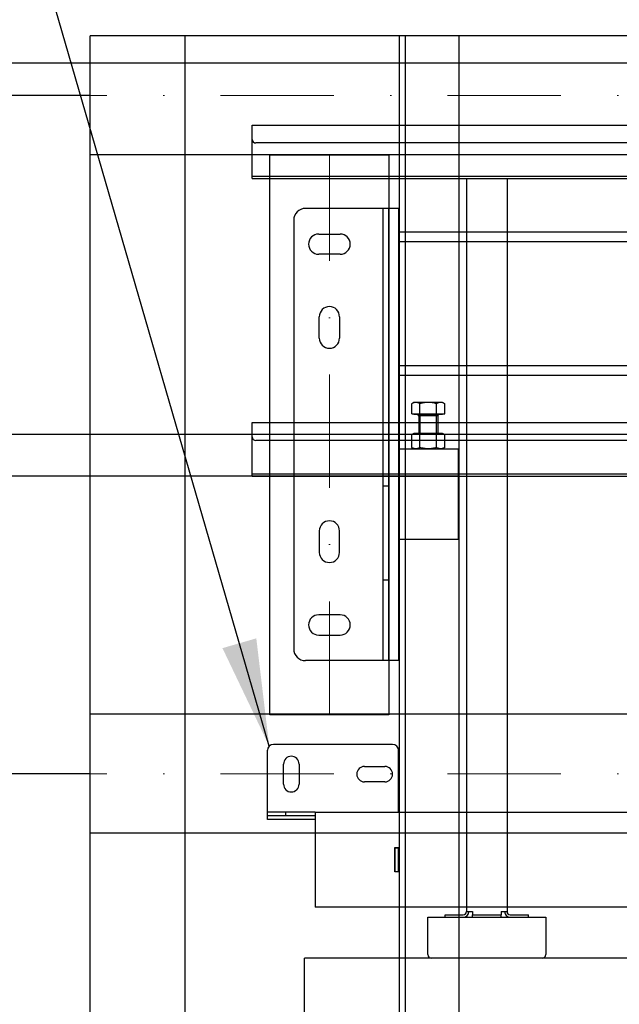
# Model space of a CAD drawing. Header units: millimetres. Extents: x 132157 to 155303, y 33763 to 45643.
# Tile 67 of 256: x 140194 to 140529, y 40157 to 40708. Entities that reach past the tile are written whole.
import ezdxf

# ---------------------------------------------------------------- set-up
doc = ezdxf.new("R2010")
doc.units = ezdxf.units.MM
doc.header["$LTSCALE"] = 20
doc.header["$PDMODE"] = 35
doc.header["$PDSIZE"] = 10
doc.linetypes.add('ČERCHOVANÁ2', pattern=[12.7, 6.35, -3.175, 0, -3.175])
doc.linetypes.add('ČÁRKOVANÁ2', pattern=[9.525, 6.35, -3.175])
for name, color, linetype in [('KABINA', 5, 'Continuous'), ('KONZOLY', 150, 'Continuous'), ('KOTY', 7, 'Continuous'), ('POPISKY', 6, 'Continuous'), ('PROTIVÁHA', 30, 'Continuous'), ('PŘEJEZD', 7, 'ČÁRKOVANÁ2'), ('ROŠT', 96, 'Continuous'), ('VODÍTKA', 36, 'Continuous')]:
    doc.layers.add(name, color=color, linetype=linetype)
doc.layers.add('OSY', color=1, linetype='ČERCHOVANÁ2', lineweight=9)
doc.styles.get("Standard").update_dxf_attribs({"font": 'arial.ttf'})
doc.dimstyles.get("Standard").update_dxf_attribs({"dimscale": 20, "dimtxt": 3, "dimasz": 3, "dimexe": 1, "dimexo": 0, "dimgap": 1.5, "dimtad": 1, "dimdsep": 46, "dimtxsty": 'Standard', "dimcen": 0, "dimdle": 1, "dimclrd": 256, "dimclre": 256, "dimclrt": 256, "dimaunit": 1, "dimadec": 0, "dimazin": 0, "dimtfac": 0.6, "dimtmove": 0, "dimatfit": 3, "dimfxl": 0, "dimtolj": 1, "dimarcsym": 0})

# ---------------------------------------------------------------- blocks, each defined once
blk = doc.blocks.new('*D527')
at = {"layer": 'Defpoints', "color": 0, "ltscale": 0.5}
for p in [(139486.5, 40475.93), (140853.17, 40475.93), (140853.17, 37142.59)]:
    blk.add_point(p, dxfattribs=at)
at = {"layer": 'KOTY', "lineweight": -2, "ltscale": 0.5}
for p, q in [((140853.17, 40475.93), (139466.5, 40475.93)), ((139486.5, 37202.59), (139486.5, 40415.93)), ((140853.17, 37142.59), (139466.5, 37142.59))]:
    blk.add_line(p, q, dxfattribs=at)
at = {"layer": 'KOTY', "ltscale": 0.5}
for points in [[(139476.5, 40415.93), (139496.5, 40415.93), (139486.5, 40475.93)], [(139476.5, 37202.59), (139496.5, 37202.59), (139486.5, 37142.59)]]:
    blk.add_solid(points, dxfattribs=at)
at = {"layer": 'KOTY', "ltscale": 0.5, "insert": (139418.54, 38809.26), "char_height": 60, "attachment_point": 5, "rotation": 90}
blk.add_mtext('\\A1;TYČ 5000', dxfattribs=at)
blk = doc.blocks.new('*D529')
at = {"layer": 'Defpoints', "color": 0, "ltscale": 0.5}
for p in [(139486.5, 40683.93), (140853.17, 40683.93), (140853.17, 40069.26)]:
    blk.add_point(p, dxfattribs=at)
at = {"layer": 'KOTY', "lineweight": -2, "ltscale": 0.5}
for p, q in [((140853.17, 40683.93), (139466.5, 40683.93)), ((139486.5, 40129.26), (139486.5, 40623.93)), ((140853.17, 40069.26), (139466.5, 40069.26))]:
    blk.add_line(p, q, dxfattribs=at)
at = {"layer": 'KOTY', "ltscale": 0.5}
for points in [[(139476.5, 40623.93), (139496.5, 40623.93), (139486.5, 40683.93)], [(139476.5, 40129.26), (139496.5, 40129.26), (139486.5, 40069.26)]]:
    blk.add_solid(points, dxfattribs=at)
at = {"layer": 'KOTY', "ltscale": 0.5, "insert": (139418.54, 40376.59), "char_height": 60, "attachment_point": 5, "rotation": 90}
blk.add_mtext('\\A1;TYČ 922', dxfattribs=at)
blk = doc.blocks.new('*D599')
at = {"layer": 'Defpoints', "color": 0, "ltscale": 0.5}
for p in [(139306.5, 40452.59), (140401.17, 40452.59), (140401.17, 37642.59)]:
    blk.add_point(p, dxfattribs=at)
at = {"layer": 'KOTY', "lineweight": -2, "ltscale": 0.5}
for p, q in [((140401.17, 40452.59), (139286.5, 40452.59)), ((139306.5, 37702.59), (139306.5, 40392.59)), ((140401.17, 37642.59), (139286.5, 37642.59))]:
    blk.add_line(p, q, dxfattribs=at)
at = {"layer": 'KOTY', "ltscale": 0.5}
for points in [[(139296.5, 40392.59), (139316.5, 40392.59), (139306.5, 40452.59)], [(139296.5, 37702.59), (139316.5, 37702.59), (139306.5, 37642.59)]]:
    blk.add_solid(points, dxfattribs=at)
at = {"layer": 'KOTY', "ltscale": 0.5, "insert": (139238.54, 39047.59), "char_height": 60, "attachment_point": 5, "rotation": 90}
blk.add_mtext('\\A1;TYČ 4215', dxfattribs=at)
blk = doc.blocks.new('*D600')
at = {"layer": 'Defpoints', "color": 0, "ltscale": 0.5}
for p in [(139126.5, 40452.59), (140405.84, 40452.59), (140179.84, 34309.26)]:
    blk.add_point(p, dxfattribs=at)
at = {"layer": 'KOTY', "lineweight": -2, "ltscale": 0.5}
for p, q in [((140405.84, 40452.59), (139106.5, 40452.59)), ((139126.5, 34369.26), (139126.5, 40392.59)), ((140179.84, 34309.26), (139106.5, 34309.26))]:
    blk.add_line(p, q, dxfattribs=at)
at = {"layer": 'KOTY', "ltscale": 0.5}
for points in [[(139116.5, 40392.59), (139136.5, 40392.59), (139126.5, 40452.59)], [(139116.5, 34369.26), (139136.5, 34369.26), (139126.5, 34309.26)]]:
    blk.add_solid(points, dxfattribs=at)
at = {"layer": 'KOTY', "ltscale": 0.5, "insert": (139058.42, 37380.93), "char_height": 60, "attachment_point": 5, "rotation": 90}
blk.add_mtext('\\A1;CELKOVÁ DÉLKA VODÍTEK PROTIVÁHY 9215', dxfattribs=at)
blk = doc.blocks.new('*D531')
at = {"layer": 'Defpoints', "color": 0, "ltscale": 0.5}
for p in [(138946.5, 40683.93), (140591.24, 40683.93), (140179.84, 34309.26)]:
    blk.add_point(p, dxfattribs=at)
at = {"layer": 'KOTY', "lineweight": -2, "ltscale": 0.5}
for p, q in [((140591.24, 40683.93), (138926.5, 40683.93)), ((138946.5, 34369.26), (138946.5, 40623.93)), ((140179.84, 34309.26), (138926.5, 34309.26))]:
    blk.add_line(p, q, dxfattribs=at)
at = {"layer": 'KOTY', "ltscale": 0.5}
for points in [[(138936.5, 40623.93), (138956.5, 40623.93), (138946.5, 40683.93)], [(138936.5, 34369.26), (138956.5, 34369.26), (138946.5, 34309.26)]]:
    blk.add_solid(points, dxfattribs=at)
at = {"layer": 'KOTY', "ltscale": 0.5, "insert": (138878.42, 37496.59), "char_height": 60, "attachment_point": 5, "rotation": 90}
blk.add_mtext('\\A1;CELKOVÁ DÉLKA VODÍTEK KLECE 9562', dxfattribs=at)
blk = doc.blocks.new('*D554')
at = {"layer": 'Defpoints', "color": 0, "ltscale": 0.5}
for p in [(139666.5, 40665.93), (140233.17, 40665.93), (140233.17, 40285.93)]:
    blk.add_point(p, dxfattribs=at)
at = {"layer": 'KOTY', "lineweight": -2, "ltscale": 0.5}
for p, q in [((140233.17, 40665.93), (139646.5, 40665.93)), ((139666.5, 40345.93), (139666.5, 40605.93)), ((140233.17, 40285.93), (139646.5, 40285.93))]:
    blk.add_line(p, q, dxfattribs=at)
at = {"layer": 'KOTY', "ltscale": 0.5}
for points in [[(139656.5, 40605.93), (139676.5, 40605.93), (139666.5, 40665.93)], [(139656.5, 40345.93), (139676.5, 40345.93), (139666.5, 40285.93)]]:
    blk.add_solid(points, dxfattribs=at)
at = {"layer": 'KOTY', "ltscale": 0.5, "insert": (139605.87, 40475.93), "char_height": 60, "attachment_point": 5, "rotation": 90}
blk.add_mtext('\\A1;570', dxfattribs=at)
blk = doc.blocks.new('*D625')
at = {"layer": 'Defpoints', "color": 0, "ltscale": 0.5}
for p in [(139666.5, 40285.93), (140233.17, 40285.93), (140233.17, 40025.93)]:
    blk.add_point(p, dxfattribs=at)
at = {"layer": 'KOTY', "lineweight": -2, "ltscale": 0.5}
for p, q in [((140233.17, 40285.93), (139646.5, 40285.93)), ((139666.5, 40085.93), (139666.5, 40225.93)), ((140233.17, 40025.93), (139646.5, 40025.93))]:
    blk.add_line(p, q, dxfattribs=at)
at = {"layer": 'KOTY', "ltscale": 0.5}
for points in [[(139656.5, 40225.93), (139676.5, 40225.93), (139666.5, 40285.93)], [(139656.5, 40085.93), (139676.5, 40085.93), (139666.5, 40025.93)]]:
    blk.add_solid(points, dxfattribs=at)
at = {"layer": 'KOTY', "ltscale": 0.5, "insert": (139605.87, 40155.93), "char_height": 60, "attachment_point": 5, "rotation": 90}
blk.add_mtext('\\A1;260', dxfattribs=at)

msp = doc.modelspace()

# ---------------------------------------------------------------- linework, layer by layer
at = {"color": 4, "linetype": 'Continuous'}
for p, q in [((140323.9347, 40641.259), (140323.9347, 40649.259)), ((140323.9347, 40649.259), (141157.268, 40649.259)), ((140323.9347, 40619.259), (140323.9347, 40641.259)), ((141155.268, 40639.259), (140325.9347, 40639.259)), ((140323.9347, 40620.5924), (141157.268, 40620.5924)), ((140323.9347, 40619.259), (141157.268, 40619.259)), ((140443.9347, 40619.259), (140443.9347, 40452.5924)), ((140466.6014, 40619.259), (140466.6014, 40452.5924)), ((140323.9347, 40474.5924), (140323.9347, 40482.5924)), ((140323.9347, 40482.5924), (141157.268, 40482.5924)), ((140323.9347, 40452.5924), (140323.9347, 40474.5924)), ((141155.268, 40472.5924), (140325.9347, 40472.5924)), ((140323.9347, 40453.9257), (141157.268, 40453.9257)), ((140323.9347, 40452.5924), (141157.268, 40452.5924)), ((140443.9347, 40452.5924), (140443.9347, 40208.739)), ((140466.6014, 40452.5924), (140466.6014, 40208.739)), ((140443.9347, 40208.739), (140447.268, 40208.739)), ((140447.268, 40208.739), (140447.268, 40206.9257)), ((140463.268, 40208.739), (140463.268, 40206.9257)), ((140463.268, 40208.739), (140466.6014, 40208.739)), ((140422.268, 40184.5917), (140422.268, 40205.5917)), ((140422.268, 40205.5917), (140488.268, 40205.5917)), ((140431.9347, 40205.5924), (140431.9347, 40206.9257)), ((140431.9347, 40206.9257), (140442.1214, 40206.9257)), ((140447.268, 40205.5924), (140447.268, 40206.9257)), ((140447.268, 40206.9257), (140463.268, 40206.9257)), ((140463.268, 40205.5924), (140463.268, 40206.9257)), ((140468.4154, 40206.925), (140478.6014, 40206.925)), ((140478.6014, 40205.5917), (140478.6014, 40206.925)), ((140488.268, 40205.5917), (140488.268, 40184.5917)), ((140486.268, 40182.5917), (140424.268, 40182.5917))]:
    msp.add_line(p, q, dxfattribs=at)
for centre, radius, start, end in [((140325.9347, 40641.259), 2, 180, 270), ((140325.9347, 40474.5924), 2, 180, 270), ((140442.1214, 40208.739), 3.1467, 270, 0), ((140442.1214, 40208.739), 1.8133, 270, 0), ((140468.4154, 40208.739), 3.1473, 180, 270), ((140468.4154, 40208.739), 1.814, 180, 270), ((140424.268, 40184.5917), 2, 180, 270), ((140486.268, 40184.5917), 2, 270, 0)]:
    msp.add_arc(centre, radius, start, end, dxfattribs=at)
at = {"layer": 'KABINA', "ltscale": 0.5}
msp.add_line((140353.1698, 38692.5921), (140353.1698, 40182.5917), dxfattribs=at)
at = {"layer": 'KABINA', "flags": 128}
msp.add_lwpolyline([(141239.8365, 40182.5917), (140353.1698, 40182.5917)], dxfattribs=at)
at = {"layer": 'KONZOLY'}
for p, q in [((140402.5031, 40302.3641), (140335.8365, 40302.3641)), ((140332.5031, 40260.3641), (140332.5031, 40299.0307)), ((140405.8365, 40264.4641), (140405.8365, 40299.0307)), ((140341.5031, 40280.0307), (140341.5031, 40291.3641)), ((140350.1698, 40291.3641), (140350.1698, 40280.0307)), ((140386.8365, 40290.0307), (140398.1698, 40290.0307)), ((140398.1698, 40281.3641), (140386.8365, 40281.3641)), ((140359.1698, 40264.3641), (140332.5031, 40264.3641)), ((140342.5031, 40264.3641), (140342.5031, 40262.3641)), ((140359.1698, 40264.4641), (140682.8029, 40264.4641)), ((140359.1698, 40264.4641), (140359.1698, 40211.1307)), ((140359.1698, 40262.3641), (140332.5031, 40262.3641)), ((140359.1698, 40260.3641), (140332.5031, 40260.3641)), ((140403.7698, 40244.6307), (140405.9031, 40244.6307)), ((140403.7698, 40230.9641), (140403.7698, 40244.6307)), ((140403.8365, 40244.3641), (140405.8365, 40244.3641)), ((140403.8365, 40244.3641), (140403.8365, 40231.2307)), ((140405.8365, 40231.2307), (140405.8365, 40244.3641)), ((140405.9031, 40230.9641), (140405.9031, 40244.6307)), ((140405.9031, 40230.9641), (140403.7698, 40230.9641)), ((140403.8365, 40231.2307), (140405.8365, 40231.2307)), ((140682.8029, 40211.1307), (140359.1698, 40211.1307))]:
    msp.add_line(p, q, dxfattribs=at)
for centre, radius, start, end in [((140335.8365, 40299.0307), 3.3333, 90, 180), ((140402.5031, 40299.0307), 3.3333, 0, 90), ((140345.8365, 40291.3641), 4.3333, 0, 180), ((140386.8365, 40285.6974), 4.3333, 90, 270), ((140398.1698, 40285.6974), 4.3333, 270, 90), ((140345.8365, 40280.0307), 4.3333, 180, 0)]:
    msp.add_arc(centre, radius, start, end, dxfattribs=at)
at = {"layer": 'OSY', "ltscale": 0.5}
for p, q in [((141386.5031, 40665.9255), (140233.1698, 40665.9255)), ((140367.1732, 40318.9904), (140367.1732, 40632.5921)), ((141386.5031, 40285.9255), (140233.1698, 40285.9255))]:
    msp.add_line(p, q, dxfattribs=at)
at = {"layer": 'PROTIVÁHA', "ltscale": 0.5}
for p, q in [((140233.1698, 34309.2588), (140233.1698, 40699.2588)), ((141386.5031, 40699.2588), (140233.1698, 40699.2588)), ((140286.5031, 34309.2588), (140286.5031, 40699.2588)), ((141386.5031, 40632.5921), (140233.1698, 40632.5921)), ((141386.5031, 40319.2588), (140233.1698, 40319.2588)), ((141386.5031, 40252.5921), (140233.1698, 40252.5921))]:
    msp.add_line(p, q, dxfattribs=at)
msp.add_lwpolyline([(140400.5066, 40632.5921), (140400.5066, 40318.9904), (140333.8399, 40318.9904), (140333.8399, 40632.5921)], close=True, dxfattribs=at)
at = {"layer": 'PŘEJEZD'}
msp.add_line((140439.1698, 40452.5921), (140405.8365, 40452.5921), dxfattribs=at)
at = {"layer": 'PŘEJEZD', "ltscale": 0.5}
for p, q in [((140406.5031, 38692.5921), (140406.5031, 40182.5917)), ((140409.8365, 38692.5921), (140409.8365, 40182.5917)), ((140439.8365, 38692.5921), (140439.8365, 40182.5917))]:
    msp.add_line(p, q, dxfattribs=at)
at = {"layer": 'ROŠT'}
for p, q in [((140405.8365, 40602.5921), (140353.8365, 40602.5921)), ((140397.1698, 40602.5921), (140397.1698, 40349.2588)), ((140400.5031, 40349.2588), (140400.5031, 40602.5921)), ((140405.8365, 40602.5921), (140405.8365, 40349.2588)), ((140347.1698, 40595.9255), (140347.1698, 40355.9255)), ((140538.5031, 40589.2588), (140405.8365, 40589.2588)), ((140361.1698, 40588.2588), (140373.1698, 40588.2588)), ((140581.6031, 40583.9255), (140405.8365, 40583.9255)), ((140373.1698, 40576.9255), (140361.1698, 40576.9255)), ((140361.5031, 40529.9255), (140361.5031, 40541.9255)), ((140372.8365, 40541.9255), (140372.8365, 40529.9255)), ((140405.8365, 40514.5921), (140581.6031, 40514.5921)), ((140405.8365, 40509.2588), (140581.6031, 40509.2588)), ((140414.5031, 40493.9255), (140413.2655, 40493.2109)), ((140413.2655, 40487.5255), (140413.2655, 40493.2109)), ((140430.503, 40493.9255), (140414.5032, 40493.9255)), ((140417.8843, 40487.5255), (140417.8843, 40493.2109)), ((140427.1219, 40487.5255), (140427.1219, 40493.2109)), ((140430.5031, 40493.9255), (140431.7407, 40493.2109)), ((140431.7407, 40487.5255), (140431.7407, 40493.2109)), ((140413.2655, 40487.5255), (140431.7407, 40487.5255)), ((140414.5031, 40487.2588), (140414.5031, 40487.5255)), ((140414.5031, 40487.2588), (140430.5031, 40487.2588)), ((140417.1698, 40486.4588), (140417.1698, 40476.5921)), ((140427.8364, 40486.4588), (140417.1698, 40486.4588)), ((140417.8915, 40476.5921), (140417.8915, 40486.4588)), ((140427.1148, 40476.5921), (140427.1148, 40486.4588)), ((140427.8365, 40486.4588), (140427.8365, 40476.5921)), ((140430.5031, 40487.2588), (140430.5031, 40487.5255)), ((140414.5031, 40476.5921), (140413.2655, 40475.8776)), ((140413.2655, 40468.64), (140413.2655, 40475.8776)), ((140430.5031, 40476.5921), (140414.5031, 40476.5921)), ((140417.8843, 40468.64), (140417.8843, 40475.8776)), ((140427.1219, 40468.64), (140427.1219, 40475.8776)), ((140430.5031, 40476.5921), (140431.7407, 40475.8776)), ((140431.7407, 40468.64), (140431.7407, 40475.8776)), ((140405.8365, 40467.9255), (140439.1698, 40467.9255)), ((140413.2655, 40468.64), (140414.5031, 40467.9255)), ((140431.7407, 40468.64), (140430.5031, 40467.9255)), ((140439.1698, 40467.9255), (140439.1698, 40417.2588)), ((140397.1698, 40447.2588), (140400.5031, 40447.2588)), ((140361.5031, 40421.9255), (140361.5031, 40409.9255)), ((140372.8365, 40409.9255), (140372.8365, 40421.9255)), ((140405.8365, 40417.2588), (140439.1698, 40417.2588)), ((140397.1698, 40394.5921), (140400.5031, 40394.5921)), ((140373.1698, 40374.9255), (140361.1698, 40374.9255)), ((140361.1698, 40363.5921), (140373.1698, 40363.5921)), ((140405.8365, 40349.2588), (140353.8365, 40349.2588))]:
    msp.add_line(p, q, dxfattribs=at)
for centre, radius, start, end in [((140353.8365, 40595.9255), 6.6667, 90, 180), ((140361.1698, 40582.5921), 5.6667, 90, 270), ((140373.1698, 40582.5921), 5.6667, 270, 90), ((140367.1698, 40541.9255), 5.6667, 0, 180), ((140367.1698, 40529.9255), 5.6667, 180, 0), ((140416.3698, 40486.4588), 0.8, 0, 89.999993), ((140428.6365, 40486.4588), 0.8, 90.000007, 180), ((140367.1698, 40421.9255), 5.6667, 0, 180), ((140367.1698, 40409.9255), 5.6667, 180, 0), ((140361.1698, 40369.2588), 5.6667, 90, 270), ((140373.1698, 40369.2588), 5.6667, 270, 90), ((140353.8365, 40355.9255), 6.6667, 180, 270)]:
    msp.add_arc(centre, radius, start, end, dxfattribs=at)
for points, knots in [([(140415.5749, 40493.9255), (140415.3791, 40493.9255), (140414.9828, 40493.8913), (140414.3974, 40493.7438), (140413.8215, 40493.5133), (140413.4501, 40493.3175), (140413.2655, 40493.2109)], [0, 0, 0, 0, 0.24040527, 0.485503, 0.73835724, 1, 1, 1, 1]), ([(140417.8843, 40493.2109), (140417.6997, 40493.3175), (140417.3283, 40493.5133), (140416.7525, 40493.7438), (140416.1671, 40493.8913), (140415.7708, 40493.9255), (140415.5749, 40493.9255)], [0, 0, 0, 0, 0.26163522, 0.51448875, 0.75958985, 1, 1, 1, 1]), ([(140422.5031, 40493.9255), (140422.1124, 40493.9255), (140421.3306, 40493.8921), (140419.7788, 40493.6984), (140418.6348, 40493.4276), (140417.8843, 40493.2109)], [0, 0, 0, 0, 0.25005415, 0.50010848, 1, 1, 1, 1]), ([(140427.1219, 40493.2109), (140426.3715, 40493.4276), (140425.2274, 40493.6984), (140423.6757, 40493.8921), (140422.8938, 40493.9255), (140422.5031, 40493.9255)], [0, 0, 0, 0, 0.49989156, 0.74994587, 1, 1, 1, 1]), ([(140429.4313, 40493.9255), (140429.2355, 40493.9255), (140428.8392, 40493.8913), (140428.2538, 40493.7438), (140427.6779, 40493.5133), (140427.3065, 40493.3175), (140427.1219, 40493.2109)], [0, 0, 0, 0, 0.24040527, 0.485503, 0.73835724, 1, 1, 1, 1]), ([(140431.7407, 40493.2109), (140431.5561, 40493.3175), (140431.1847, 40493.5133), (140430.6089, 40493.7438), (140430.0235, 40493.8913), (140429.6272, 40493.9255), (140429.4313, 40493.9255)], [0, 0, 0, 0, 0.26163522, 0.51448875, 0.75958985, 1, 1, 1, 1]), ([(140415.5749, 40476.5921), (140415.3791, 40476.5921), (140414.9828, 40476.558), (140414.3974, 40476.4105), (140413.8215, 40476.1799), (140413.4501, 40475.9842), (140413.2655, 40475.8776)], [0, 0, 0, 0, 0.24040533, 0.48550309, 0.73835726, 1, 1, 1, 1]), ([(140417.8843, 40475.8776), (140417.6997, 40475.9842), (140417.3283, 40476.1799), (140416.7524, 40476.4105), (140416.1671, 40476.558), (140415.7708, 40476.5921), (140415.5749, 40476.5921)], [0, 0, 0, 0, 0.26164275, 0.51449692, 0.75959469, 1, 1, 1, 1]), ([(140422.5031, 40476.5921), (140422.1124, 40476.5921), (140421.3306, 40476.5588), (140419.7789, 40476.3651), (140418.6348, 40476.0942), (140417.8843, 40475.8776)], [0, 0, 0, 0, 0.25004894, 0.50009966, 1, 1, 1, 1]), ([(140427.1219, 40475.8776), (140426.3715, 40476.0942), (140425.2274, 40476.3651), (140423.6757, 40476.5588), (140422.8938, 40476.5921), (140422.5031, 40476.5921)], [0, 0, 0, 0, 0.49990078, 0.7499514, 1, 1, 1, 1]), ([(140429.4313, 40476.5921), (140429.2355, 40476.5921), (140428.8392, 40476.558), (140428.2538, 40476.4105), (140427.6779, 40476.1799), (140427.3065, 40475.9842), (140427.1219, 40475.8776)], [0, 0, 0, 0, 0.24040533, 0.48550309, 0.73835726, 1, 1, 1, 1]), ([(140431.7407, 40475.8776), (140431.5561, 40475.9842), (140431.1847, 40476.1799), (140430.6089, 40476.4105), (140430.0235, 40476.558), (140429.6272, 40476.5921), (140429.4313, 40476.5921)], [0, 0, 0, 0, 0.26164275, 0.51449692, 0.75959469, 1, 1, 1, 1]), ([(140415.5749, 40467.9255), (140415.3791, 40467.9255), (140414.9828, 40467.9596), (140414.3974, 40468.1071), (140413.8215, 40468.3377), (140413.4501, 40468.5334), (140413.2655, 40468.64)], [0, 0, 0, 0, 0.24040533, 0.48550309, 0.73835726, 1, 1, 1, 1]), ([(140417.8843, 40468.64), (140417.6997, 40468.5334), (140417.3283, 40468.3377), (140416.7524, 40468.1071), (140416.1671, 40467.9596), (140415.7708, 40467.9255), (140415.5749, 40467.9255)], [0, 0, 0, 0, 0.26164275, 0.51449692, 0.75959469, 1, 1, 1, 1]), ([(140422.5031, 40467.9255), (140422.1124, 40467.9255), (140421.3306, 40467.9588), (140419.7789, 40468.1525), (140418.6348, 40468.4234), (140417.8843, 40468.64)], [0, 0, 0, 0, 0.25004894, 0.50009966, 1, 1, 1, 1]), ([(140427.1219, 40468.64), (140426.3715, 40468.4234), (140425.2274, 40468.1525), (140423.6757, 40467.9588), (140422.8938, 40467.9255), (140422.5031, 40467.9255)], [0, 0, 0, 0, 0.49990078, 0.7499514, 1, 1, 1, 1]), ([(140429.4313, 40467.9255), (140429.2355, 40467.9255), (140428.8392, 40467.9596), (140428.2538, 40468.1071), (140427.6779, 40468.3377), (140427.3065, 40468.5334), (140427.1219, 40468.64)], [0, 0, 0, 0, 0.24040533, 0.48550309, 0.73835726, 1, 1, 1, 1]), ([(140431.7407, 40468.64), (140431.5561, 40468.5334), (140431.1847, 40468.3377), (140430.6089, 40468.1071), (140430.0235, 40467.9596), (140429.6272, 40467.9255), (140429.4313, 40467.9255)], [0, 0, 0, 0, 0.26164275, 0.51449692, 0.75959469, 1, 1, 1, 1])]:
    msp.add_open_spline(points, degree=3, knots=knots, dxfattribs=at)
at = {"layer": 'VODÍTKA', "ltscale": 0.5}
for p, q in [((140406.5031, 34309.2588), (140406.5031, 40699.2588)), ((140409.8365, 34309.2588), (140409.8365, 40699.2588)), ((140439.8365, 34309.2588), (140439.8365, 40699.2588)), ((140406.5031, 40182.5917), (140406.5031, 40452.5921)), ((140409.8365, 40182.5917), (140409.8365, 40452.5921)), ((140439.8365, 40182.5917), (140439.8365, 40452.5921))]:
    msp.add_line(p, q, dxfattribs=at)

# ---------------------------------------------------------------- dimensions: what is measured, and where the dimension line sits
at = {"layer": 'KOTY', "ltscale": 0.5}
for base, p1, p2, text, picture, middle in [((138946.5031, 40683.9255), (140179.8365, 34309.2588), (140591.2367, 40683.9255), 'CELKOVÁ DÉLKA VODÍTEK KLECE <>', '*D531', (138878.4199, 37496.5921)), ((139486.5031, 40683.9255), (140853.1698, 40069.2588), (140853.1698, 40683.9255), 'TYČ <>', '*D529', (139418.5427, 40376.5921)), ((139486.5031, 40475.9255), (140853.1698, 37142.5921), (140853.1698, 40475.9255), 'TYČ <>', '*D527', (139418.5427, 38809.2588)), ((139126.5031, 40452.5921), (140179.8365, 34309.2588), (140405.8365, 40452.5921), 'CELKOVÁ DÉLKA VODÍTEK PROTIVÁHY <>', '*D600', (139058.4199, 37380.9255)), ((139306.5031, 40452.5921), (140401.1698, 37642.5921), (140401.1698, 40452.5921), 'TYČ <>', '*D599', (139238.5427, 39047.5921))]:
    dim = msp.add_linear_dim(base=base, p1=p1, p2=p2, angle=90, text=text, dimstyle='Standard', override={"dimlfac": 1.5}, dxfattribs=at)
    dim.commit()
    dim.dimension.update_dxf_attribs({"geometry": picture, "text_midpoint": middle})
for base, p1, p2, override, picture, middle in [((139666.5031, 40665.9255), (140233.1698, 40285.9255), (140233.1698, 40665.9255), {"dimlfac": 1.5}, '*D554', (139605.8688, 40475.9255)), ((139666.5031, 40285.9255), (140233.1698, 40025.9255), (140233.1698, 40285.9255), {"dimfxl": 1.25}, '*D625', (139605.8688, 40155.9255))]:
    dim = msp.add_linear_dim(base=base, p1=p1, p2=p2, angle=90, dimstyle='Standard', override=override, dxfattribs=at)
    dim.commit()
    dim.dimension.update_dxf_attribs({"geometry": picture, "text_midpoint": middle})

# ---------------------------------------------------------------- leaders
at = {"layer": 'POPISKY', "annotation_type": 0, "has_hookline": 1, "hookline_direction": 1, "text_width": 475.7844}
msp.add_leader([(140333.4794, 40301.3877), (140092.9309, 41131.1853), (140073.3863, 41131.1853)], dimstyle='Standard', dxfattribs=at)

doc.saveas('drawing.dxf')
